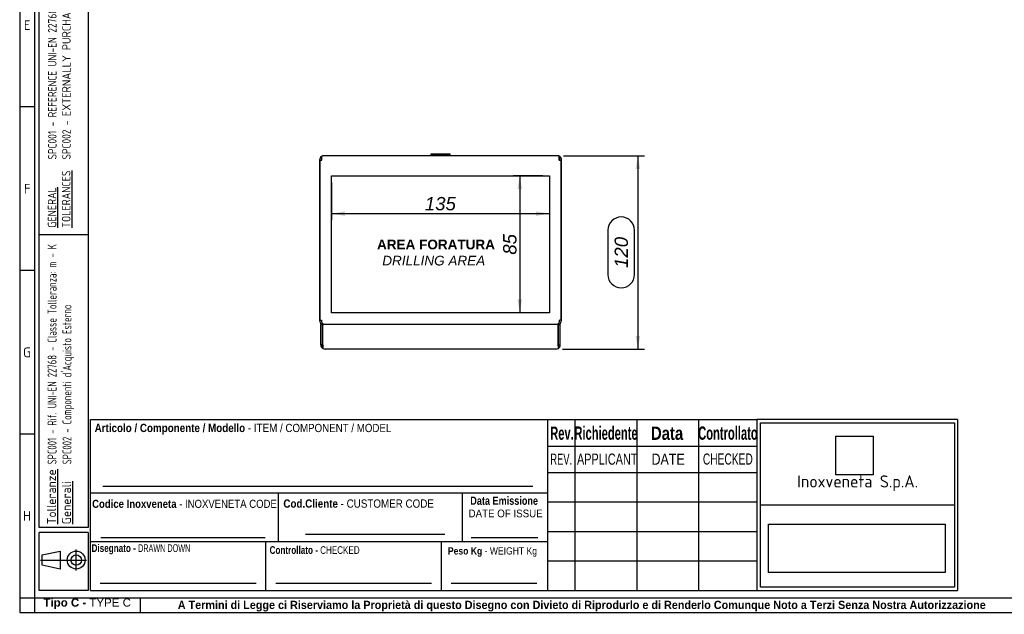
# Model space of a CAD drawing. Extents: x 6 to 412, y 11 to 288.
# Tile 1 of 3: x 6 to 210, y 11 to 134. Entities that reach past the tile are written whole.
import ezdxf
from ezdxf.lldxf.tags import DXFTag

# ---------------------------------------------------------------- set-up
doc = ezdxf.new("R2010")
doc.units = 0
doc.layers.get('0').update_dxf_attribs({"linetype": 'CONTINUOUS'})
for name, color, linetype in [('_TRANSLATION', 7, 'CONTINUOUS'), ('DEFAULT', 7, 'CONTINUOUS'), ('DV3_DEFAULT', 7, 'CONTINUOUS'), ('S0000000_02', 7, 'CONTINUOUS'), ('S0000000_12', 7, 'CONTINUOUS'), ('S0000000_13', 7, 'CONTINUOUS'), ('SBAVATURE', 7, 'CONTINUOUS')]:
    doc.layers.add(name, color=color, linetype=linetype)
doc.styles.add('SEACAD_ARIAL', font='arial.ttf')
doc.styles.add('SEACAD_ARIAL_NARROW', font='ARIALN.TTF', dxfattribs={"width": 0.8})
doc.styles.add('SEACAD_ARIALB', font='arialbd.ttf', dxfattribs={"width": 0.9})
doc.styles.add('SEACAD_ARIALI', font='ariali.ttf')
doc.styles.add('SEACAD_SOLID_EDGE_ANSI', font='seans.ttf', dxfattribs={"width": 0.9})
doc.styles.add('SEACAD_SOLID_EDGE_ANSIB', font='seansbd.ttf', dxfattribs={"width": 0.9})
tags = doc.linetypes.add('CENTER2', pattern=[28.575, 19.05, -3.175, 3.175, -3.175]).pattern_tags.tags
tags[10:11] = [DXFTag(74, 4), DXFTag(75, 0), DXFTag(340, '0'), DXFTag(46, 0.0), DXFTag(50, 0.0), DXFTag(44, 0.0), DXFTag(45, 0.0)]
tags[8:9] = [DXFTag(74, 4), DXFTag(75, 0), DXFTag(340, '0'), DXFTag(46, 0.0), DXFTag(50, 0.0), DXFTag(44, 0.0), DXFTag(45, 0.0)]
tags[6:7] = [DXFTag(74, 4), DXFTag(75, 0), DXFTag(340, '0'), DXFTag(46, 0.0), DXFTag(50, 0.0), DXFTag(44, 0.0), DXFTag(45, 0.0)]
tags[4:5] = [DXFTag(74, 4), DXFTag(75, 0), DXFTag(340, '0'), DXFTag(46, 0.0), DXFTag(50, 0.0), DXFTag(44, 0.0), DXFTag(45, 0.0)]
doc.dimstyles.new('ISO', dxfattribs={"dimtxt": 2.75, "dimasz": 2.75, "dimexe": 1.375, "dimexo": 1.375, "dimgap": 0.6875, "dimtad": 1, "dimdec": 1, "dimlfac": 3, "dimtxsty": 'SEACAD_ARIAL', "dimblk1": '_SE_FILLED', "dimblk2": '_SE_FILLED', "dimsah": 1, "dimcen": 1.375, "dimazin": 3, "dimtfac": 0.7, "dimtdec": 3, "dimtmove": 0, "dimatfit": 3})
picture_1 = doc.add_image_def('image1.jpg', size_in_pixel=(55, 57))
picture_2 = doc.add_image_def('image2.bmp', size_in_pixel=(138, 38))

# ---------------------------------------------------------------- blocks, each defined once
blk = doc.blocks.new('SE2')
at = {"layer": 'DV3_DEFAULT', "color": 7, "linetype": 'CENTER2'}
for p, q in [((70.68, 72.91), (70.68, 101.25)), ((70.68, 101.25), (115.68, 101.25)), ((115.68, 101.25), (115.68, 72.91)), ((115.68, 72.91), (70.68, 72.91))]:
    blk.add_line(p, q, dxfattribs=at)
at = {"layer": 'S0000000_02', "color": 7, "linetype": 'CONTINUOUS'}
for p, q in [((91.22, 105.71), (91.18, 105.68)), ((91.18, 105.68), (95.18, 105.68)), ((91.18, 105.68), (91.18, 105.41)), ((95.18, 105.41), (91.18, 105.41)), ((91.18, 105.41), (91.22, 105.38)), ((95.15, 105.71), (91.22, 105.71)), ((95.18, 105.68), (95.15, 105.71)), ((95.15, 105.38), (95.18, 105.41)), ((95.18, 105.41), (95.18, 105.68))]:
    blk.add_line(p, q, dxfattribs=at)
at = {"layer": 'S0000000_12', "color": 7, "linetype": 'CONTINUOUS'}
for p, q in [((68.83, 70.46), (68.43, 70.46)), ((68.43, 66.31), (68.43, 70.46)), ((68.83, 66.31), (68.83, 70.46)), ((68.9, 66.31), (68.9, 70.46)), ((117.47, 70.46), (68.9, 70.46)), ((117.47, 66.31), (117.47, 70.46)), ((117.53, 70.46), (117.93, 70.46)), ((117.53, 66.31), (117.53, 70.46)), ((117.93, 66.31), (117.93, 70.46)), ((68.83, 66.31), (68.43, 66.31)), ((68.83, 65.55), (68.83, 66.31)), ((68.9, 66.31), (68.9, 65.55)), ((117, 65.38), (69.37, 65.38)), ((117.47, 66.31), (117.47, 65.55)), ((117.53, 65.55), (117.53, 66.31)), ((117.53, 66.31), (117.93, 66.31))]:
    blk.add_line(p, q, dxfattribs=at)
for centre, radius, start, end in [((69.37, 66.31), 0.933, 180, 235.1501), ((69.37, 66.31), 0.533, 180, 208.955), ((69.37, 66.31), 0.933, 235.1501, 270), ((117, 66.31), 0.933, 270, 304.8499), ((117, 66.31), 0.533, 331.045, 0), ((117, 66.31), 0.933, 304.8499, 0)]:
    blk.add_arc(centre, radius, start, end, dxfattribs=at)
for centre, start_param, end_param in [((69.37, 66.31), 2.533347, 3.141593), ((117, 66.31), 3.141593, 3.749838)]:
    blk.add_ellipse(centre, major_axis=(0, 0.933), ratio=0.875, start_param=start_param, end_param=end_param, dxfattribs=at)
at = {"layer": 'S0000000_13', "color": 7, "linetype": 'CONTINUOUS'}
for p, q in [((68.18, 104.45), (68.18, 71.38)), ((68.31, 71.38), (68.31, 104.45)), ((68.31, 104.45), (68.65, 104.45)), ((68.58, 105.21), (68.58, 104.45)), ((68.65, 104.45), (68.65, 105.21)), ((117.25, 105.38), (69.12, 105.38)), ((117.72, 104.45), (117.72, 105.21)), ((117.72, 104.45), (118.05, 104.45)), ((117.78, 105.21), (117.78, 104.45)), ((118.05, 104.45), (118.05, 71.38)), ((118.18, 71.38), (118.18, 104.45)), ((68.18, 71.38), (68.31, 71.38)), ((68.31, 71.38), (68.58, 71.38)), ((118.05, 71.38), (117.78, 71.38)), ((118.18, 71.38), (118.05, 71.38))]:
    blk.add_line(p, q, dxfattribs=at)
for centre, radius, start, end in [((69.12, 104.45), 0.933, 124.8499, 180), ((69.12, 104.45), 0.933, 90, 124.8499), ((69.12, 104.45), 0.533, 150.9838, 180), ((117.25, 104.45), 0.933, 55.1501, 90), ((117.25, 104.45), 0.533, 0, 29.0162), ((117.25, 104.45), 0.933, 0, 55.1501), ((69.12, 71.38), 0.933, 180, 259.1559), ((69.12, 71.38), 0.533, 180, 184.1514), ((117.25, 71.38), 0.933, 280.8441, 0), ((117.25, 71.38), 0.533, 355.8486, 0)]:
    blk.add_arc(centre, radius, start, end, dxfattribs=at)
for centre, major_axis, ratio, start_param, end_param in [((69.12, 104.45), (0, -0.933), 0.874482, 3.141593, 3.749838), ((117.25, 104.45), (0, -0.933), 0.874482, 2.533347, 3.141593), ((69.12, 71.38), (0, -0.933), 0.571429, 4.712389, 6.093921), ((117.25, 71.38), (0, 0.933), 0.571429, 3.330857, 4.712389)]:
    blk.add_ellipse(centre, major_axis=major_axis, ratio=ratio, start_param=start_param, end_param=end_param, dxfattribs=at)
blk = doc.blocks.new('DMBLK3')
at = {"layer": '_TRANSLATION', "linetype": 'CONTINUOUS'}
for points in [[(73.43, 92.94), (73.43, 93.86), (70.68, 93.4)], [(112.93, 92.94), (115.68, 93.4), (112.93, 93.86)]]:
    blk.add_hatch(color=7, dxfattribs=at).paths.add_polyline_path(points)
at = {"layer": '_TRANSLATION', "color": 7, "linetype": 'CONTINUOUS'}
for p, q in [((70.68, 99.87), (70.68, 92.03)), ((115.68, 99.87), (115.68, 92.03)), ((70.68, 93.4), (115.68, 93.4))]:
    blk.add_line(p, q, dxfattribs=at)
at = {"layer": '_TRANSLATION', "color": 7, "linetype": 'CONTINUOUS', "style": 'SEACAD_ARIALI'}
blk.add_text('135', height=2.75, dxfattribs=at).set_placement((89.94, 94.09))
blk = doc.blocks.new('_SE_FILLED')
at = {"color": 0}
blk.add_line((0, 0), (-1, 0), dxfattribs=at)
blk.add_solid([(0, 0), (-1, -0.1665), (-1, 0.1665), (0, 0)], dxfattribs=at)
blk = doc.blocks.new('DMBLK4')
at = {"layer": '_TRANSLATION', "linetype": 'CONTINUOUS'}
for points in [[(109.1, 98.5), (110.02, 98.5), (109.56, 101.25)], [(109.1, 75.66), (109.56, 72.91), (110.02, 75.66)]]:
    blk.add_hatch(color=7, dxfattribs=at).paths.add_polyline_path(points)
at = {"layer": '_TRANSLATION', "color": 7, "linetype": 'CONTINUOUS'}
for p, q in [((114.31, 101.25), (108.19, 101.25)), ((109.56, 101.25), (109.56, 72.91)), ((114.31, 72.91), (108.19, 72.91))]:
    blk.add_line(p, q, dxfattribs=at)
at = {"layer": '_TRANSLATION', "color": 7, "linetype": 'CONTINUOUS', "style": 'SEACAD_ARIALI'}
blk.add_text('85', height=2.75, rotation=90, dxfattribs=at).set_placement((108.87, 84.91))
blk = doc.blocks.new('DMBLK16')
at = {"layer": '_TRANSLATION', "linetype": 'CONTINUOUS'}
for points in [[(134.42, 102.63), (133.96, 105.38), (133.5, 102.63)], [(134.42, 68.13), (133.5, 68.13), (133.96, 65.38)]]:
    blk.add_hatch(color=7, dxfattribs=at).paths.add_polyline_path(points)
at = {"layer": '_TRANSLATION', "color": 7, "linetype": 'CONTINUOUS'}
for p, q in [((118.62, 105.38), (135.33, 105.38)), ((133.96, 105.38), (133.96, 65.38)), ((127.77, 89.96), (127.77, 80.8)), ((133.27, 80.8), (133.27, 89.96)), ((118.37, 65.38), (135.33, 65.38))]:
    blk.add_line(p, q, dxfattribs=at)
for centre, start, end in [((130.52, 89.96), 0, 180), ((130.52, 80.8), 180, 0)]:
    blk.add_arc(centre, 2.75, start, end, dxfattribs=at)
at = {"layer": '_TRANSLATION', "color": 7, "linetype": 'CONTINUOUS', "style": 'SEACAD_ARIALI'}
blk.add_text('120', height=2.75, rotation=90, dxfattribs=at).set_placement((131.9, 82.17))

msp = doc.modelspace()

# ---------------------------------------------------------------- linework, layer by layer
at = {"color": 7, "linetype": 'CONTINUOUS'}
for p, q in [((6.234, 287.588), (6.234, 10.959)), ((9.263, 115.452), (6.234, 115.452)), ((9.263, 81.632), (6.234, 81.632)), ((115.363, 15.502), (115.363, 50.84)), ((9.263, 47.809), (6.234, 47.809)), ((20.873, 35.694), (115.363, 35.694)), ((65.314, 27.113), (94.088, 27.113)), ((20.873, 25.598), (115.363, 25.598)), ((57.113, 15.502), (57.113, 25.598)), ((93.363, 15.502), (93.363, 25.598)), ((99.513, 26.42), (113.323, 26.42)), ((17.907, 19.617), (17.907, 23.942)), ((10.566, 21.779), (20.069, 21.779)), ((22.892, 17.017), (55.1, 17.017)), ((59.132, 17.017), (91.339, 17.017)), ((95.372, 17.017), (113.05, 17.017)), ((31.194, 10.954), (31.194, 13.983)), ((6.234, 10.959), (412.092, 10.959))]:
    msp.add_line(p, q, dxfattribs=at)
msp.add_lwpolyline([(14.582, 19.926), (10.875, 20.698), (10.875, 22.86), (14.582, 23.633), (14.582, 19.926)], dxfattribs=at)
for radius in [1.854, 1.081]:
    msp.add_circle((17.907, 21.779), radius, dxfattribs=at)
at = {"layer": 'DEFAULT', "color": 7, "linetype": 'CONTINUOUS'}
for p, q in [((9.263, 287.588), (9.263, 10.959)), ((10.273, 28.5), (10.273, 283.045)), ((20.369, 283.045), (20.369, 28.5)), ((20.369, 89), (10.273, 89)), ((20.873, 15.502), (20.873, 50.84)), ((20.873, 50.84), (115.363, 50.84)), ((115.366, 50.84), (158.566, 50.84)), ((120.966, 50.84), (120.966, 15.502)), ((133.766, 50.84), (133.766, 15.502)), ((146.466, 50.84), (146.466, 15.502)), ((199.966, 50.84), (158.564, 50.84)), ((158.566, 50.84), (158.566, 15.502)), ((159.267, 50.176), (199.367, 50.176)), ((159.267, 16.162), (159.267, 50.176)), ((199.367, 50.176), (199.367, 16.162)), ((199.966, 50.84), (199.966, 15.502)), ((115.366, 45.352), (158.566, 45.352)), ((115.366, 39.902), (158.566, 39.902)), ((59.713, 25.598), (59.713, 35.694)), ((97.713, 25.598), (97.713, 35.694)), ((115.366, 33.802), (158.566, 33.802)), ((159.267, 33.171), (199.367, 33.171)), ((20.369, 28.5), (10.273, 28.5)), ((20.369, 27.5), (10.273, 27.5)), ((10.273, 15.5), (10.273, 27.5)), ((20.369, 27.5), (20.369, 15.5)), ((115.366, 27.702), (158.566, 27.702)), ((115.366, 21.602), (158.566, 21.602)), ((20.369, 15.5), (10.273, 15.5)), ((20.873, 15.502), (115.363, 15.502)), ((115.366, 15.502), (158.566, 15.502)), ((158.564, 15.502), (199.966, 15.502)), ((199.367, 16.162), (159.267, 16.162)), ((6.234, 13.988), (412.092, 13.988))]:
    msp.add_line(p, q, dxfattribs=at)
at = {"layer": 'SBAVATURE', "color": 7, "linetype": 'CONTINUOUS'}
for p, q in [((23.432, 37.088), (112.266, 37.088)), ((22.968, 26.474), (56.974, 26.474))]:
    msp.add_line(p, q, dxfattribs=at)

# ---------------------------------------------------------------- block references
at = {"layer": '_TRANSLATION'}
msp.add_blockref('SE2', (0, 0), dxfattribs=at)

# ---------------------------------------------------------------- texts
at = {"attachment_point": 1, "rotation": 90}
for s, insert, char_height, width in [('{\\fSolid Edge ANSI|b0|i0|c0|p34;\\W0.84600x;\\C7;SPC001 - REFERENCE UNI-EN 22768 - TOLERANCE CLASS: m - K}\\P{\\fSolid Edge ANSI|b0|i0|c0|p34;\\W0.84600x;\\C7;SPC002 - }{\\fSolid Edge ANSI|b0|i0|c0|p34;\\W0.94000x;\\C7;EXTERNALLY PURCHASED COMPONENTS}', (12.101, 104.605), 1.75, 56.68133), ('{\\fSolid Edge ANSI|b1|i0|c0|p34;\\L\\C7;Tolleranze}\\P{\\fSolid Edge ANSI|b1|i0|c0|p34;\\L\\C7;Generali}', (11.89, 29.169), 1.85, 10.93945)]:
    msp.add_mtext(s, dxfattribs=dict(at, insert=insert, char_height=char_height, width=width))
for s, insert, char_height, width, attachment_point in [('{\\fSolid Edge ANSI|b0||i0||c0|p34;\\C7;\\H2.019192;\\W1.;E}', (7.785, 131.359), 2.01919, 2.3978, 8), ('{\\fSolid Edge ANSI|b0||i0||c0|p34;\\C7;\\H2.019192;\\W1.;F}', (7.783, 97.538), 2.01919, 2.2716, 8), ('{\\fSolid Edge ANSI|b0||i0||c0|p34;\\C7;\\H2.019192;\\W1.;G}', (7.757, 63.716), 2.01919, 2.5871, 8), ('{\\fSolid Edge ANSI|b0||i0||c0|p34;\\C7;\\H2.5;\\W1.;Inoxveneta S.p.A.}', (179.366, 37.657), 2.5, 38.9068, 5), ('{\\fSolid Edge ANSI|b0||i0||c0|p34;\\C7;\\H2.019192;\\W1.;H}', (7.759, 29.895), 2.01919, 2.7133, 8), ('{\\fArial|b1||i0||c0|p34;\\C7;\\H1.7;\\W1.;Tipo C - }{\\fArial|b0||i0||c0|p34;\\C7;\\H1.7;\\W1.;TYPE C}', (20.186, 11.634), 1.7, 18.15868, 8), ('{\\fArial|b1||i0||c0|p34;\\C7;\\H1.7;\\W0.94;A Termini di Legge ci Riserviamo la Proprietà di questo Disegno con Divieto di Riprodurlo e di Renderlo Comunque Noto a Terzi Senza Nostra Autorizzazione}', (122.366, 11.137), 1.7, 175.01141, 8)]:
    msp.add_mtext(s, dxfattribs=dict(insert=insert, char_height=char_height, width=width, attachment_point=attachment_point))
for s, insert, char_height, width, style in [('{\\fSolid Edge ANSI|b0|i0|c0|p34;\\L\\C7;GENERAL}\\P{\\fSolid Edge ANSI|b0|i0|c0|p34;\\L\\C7;TOLERANCES}\\P', (12.048, 90.485), 1.75, 12.63203, 'SEACAD_SOLID_EDGE_ANSI'), ("{\\fSolid Edge ANSI|b1|i0|c0|p34;\\W0.82000x;\\C7;SPC001 - Rif. UNI-EN 22768 - Classe Tolleranza: m - K}\\P{\\fSolid Edge ANSI|b1|i0|c0|p34;\\W0.82000x;\\C7;SPC002 - Componenti d'Acquisto Esterno}", (12, 41.571), 1.85, 46.58795, 'SEACAD_SOLID_EDGE_ANSIB')]:
    msp.add_mtext(s, dxfattribs=dict(at, insert=insert, char_height=char_height, width=width, style=style))
for s, insert, char_height, width, attachment_point, style in [('{\\fArial|b1||i0||c0|p34;\\C7;\\H1.7163132;\\W0.846;Articolo / Componente / Modello}{\\fArial|b0||i0||c0|p34;\\C7;\\H1.7163132;\\W0.846; - ITEM}{\\fArial|b0||i0||c0|p34;\\C7;\\H1.7;\\W0.846; / COMPONENT / MODEL}', (21.72, 47.719), 1.716313, 61.3875, 7, 'SEACAD_ARIAL'), ('{\\fArial|b1||i0||c0|p34;\\C7;\\H2.75;\\W0.6;Rev.}', (118.275, 46.597), 2.75, 4.50348, 8, 'SEACAD_ARIALB'), ('{\\fArial|b1||i0||c0|p34;\\C7;\\H2.75;\\W0.6;Richiedente}', (127.374, 46.608), 2.75, 12.23036, 8, 'SEACAD_ARIALB'), ('{\\fArial|b1||i0||c0|p34;\\C7;\\H2.75;\\W0.8;Data}', (139.989, 46.585), 2.75, 6.78265, 8, 'SEACAD_ARIALB'), ('{\\fArial|b1||i0||c0|p34;\\C7;\\H2.75;\\W0.6;Controllato}', (152.564, 46.608), 2.75, 11.31616, 8, 'SEACAD_ARIALB'), ('{\\fArial|b0||i0||c0|p34;\\C7;\\H2.3;\\W0.6;REV.}', (118.125, 41.484), 2.3, 5.04266, 8, 'SEACAD_ARIAL'), ('{\\fArial|b0||i0||c0|p34;\\C7;\\H2.3;\\W0.7;APPLICANT}', (121.375, 41.459), 2.3, 12.12989, 7, 'SEACAD_ARIAL'), ('{\\fArial|b0||i0||c0|p34;\\C7;\\H2.3;\\W0.8;DATE}', (140.209, 41.484), 2.3, 7.08597, 8, 'SEACAD_ARIAL'), ('{\\fArial Narrow|b0||i0||c0|p34;\\C7;\\H2.3;\\W0.8;CHECKED}', (152.548, 41.483), 2.3, 10.75184, 8, 'SEACAD_ARIAL_NARROW'), ('{\\fArial|b1||i0||c0|p34;\\C7;\\H1.7;\\W0.792;Data Emissione}', (99.324, 33.173), 1.7, 14.35739, 7, 'SEACAD_ARIALB'), ('{\\fArial|b1||i0||c0|p34;\\C7;\\H1.67;\\W0.846;Codice Inoxveneta}{\\fArial|b0||i0||c0|p34;\\C7;\\H1.67;\\W0.846; - INOXVENETA CODE}', (21.196, 32.543), 1.67, 38.23236, 7, 'SEACAD_ARIAL'), ('{\\fArial|b1||i0||c0|p34;\\C7;\\H1.7163132;\\W0.846;Cod.Cliente}{\\fArial|b0||i0||c0|p34;\\C7;\\H1.7163132;\\W0.846; - CUSTOMER CODE}', (60.714, 32.572), 1.716313, 31.52647, 7, 'SEACAD_ARIAL'), ('{\\fArial|b0||i0||c0|p34;\\C7;\\H1.6;\\W0.9;DATE OF ISSUE}', (98.978, 30.59), 1.6, 15.11655, 7, 'SEACAD_ARIAL'), ('{\\fArial|b1||i0||c0|p34;\\C7;\\H1.6;\\W0.752;Disegnato - }{\\fArial Narrow|b0||i0||c0|p34;\\C7;\\H1.5875;\\W0.752;\\T1.;DRAWN DOWN}', (31.284, 22.95), 1.6, 19.88117, 8, 'SEACAD_ARIAL_NARROW'), ('{\\fArial|b1||i0||c0|p34;\\C7;\\H1.6;\\W0.752;Controllato - }{\\fArial|b0||i0||c0|p34;\\C7;\\H1.5875;\\W0.752;\\T1.;CHECKED}{\\fArial|b1||i0||c0|p34;\\C7;\\H1.6;\\W0.752; }', (67.172, 23.026), 1.6, 18.83287, 8, 'SEACAD_ARIALB'), ('{\\fArial|b1||i0||c0|p34;\\C7;\\H1.5;\\W0.846;Peso Kg}{\\fArial|b0||i0||c0|p34;\\C7;\\H1.5;\\W0.846; - WEIGHT Kg}', (94.712, 22.459), 1.5, 18.73278, 7, 'SEACAD_ARIAL')]:
    msp.add_mtext(s, dxfattribs=dict(insert=insert, char_height=char_height, width=width, attachment_point=attachment_point, style=style))
at = {"layer": '_TRANSLATION', "insert": (91.78, 85.342), "char_height": 2.4, "width": 27.97083, "attachment_point": 5}
msp.add_mtext('{\\fArial|b0||i0||c0|p34;\\C7;\\H2.4;\\W1.; }{\\fArial|b1||i0||c0|p34;\\C7;\\H2.;\\W1.;AREA FORATURA \\P}{\\fArial|b0||i1||c0|p34;\\C7;\\H2.;\\W1.;DRILLING AREA}', dxfattribs=at)

# ---------------------------------------------------------------- dimensions: what is measured, and where the dimension line sits
at = {"layer": '_TRANSLATION', "color": 7, "linetype": 'CONTINUOUS'}
for base, p1, p2, angle, picture, middle, dimtype in [((133.958, 65.379), (117.249, 105.379), (116.999, 65.379), 90, 'DMBLK16', (133.958, 85.379), 160), ((70.682, 93.403), (70.682, 101.245), (115.682, 101.245), 0, 'DMBLK3', (93.182, 93.403), 161), ((109.562, 101.245), (115.682, 101.245), (115.682, 72.912), 270, 'DMBLK4', (109.562, 87.079), 161)]:
    dim = msp.add_linear_dim(base=base, p1=p1, p2=p2, angle=angle, text='\\A1;<>', dimstyle='ISO', dxfattribs=at)
    dim.commit()
    dim.dimension.update_dxf_attribs({"geometry": picture, "text_midpoint": middle, "dimtype": dimtype})

# ---------------------------------------------------------------- pictures from other files: only their frames are drawn
image = msp.add_image(picture_1, insert=(174.862, 39.378), size_in_units=(7.719, 8), rotation=0)
image.dxf.flags = 7
image = msp.add_image(picture_2, insert=(160.965, 19.172), size_in_units=(36.512, 10.054))
image.dxf.flags = 7

doc.saveas('drawing.dxf')
